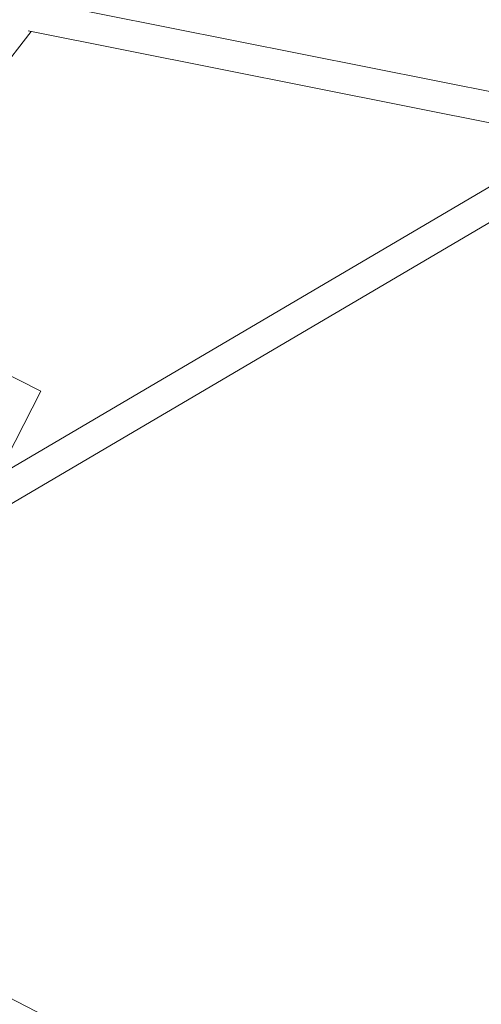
# Model space of a CAD drawing. Extents: x 5459245 to 5462690, y 5971016 to 5972523.
# Tile 84 of 136: x 5462451.299 to 5462451.538, y 5972212.181 to 5972212.692. Entities that reach past the tile are written whole.
import ezdxf

# ---------------------------------------------------------------- set-up
doc = ezdxf.new("R2010")
doc.units = 0
doc.layers.add('A_MAŁA ARCHITEKTURA', color=195, linetype='CONTINUOUS', lineweight=9)

# ---------------------------------------------------------------- blocks, each defined once
blk = doc.blocks.new('A$C43995eb0')
at = {"layer": 'A_MAŁA ARCHITEKTURA', "linetype": 'Continuous'}
for p, q in [((3380.14, -390.59), (3380.14, -1209.52)), ((3233.01, -992.67), (2841.27, -743.46)), ((2830.82, -758.79), (2913.06, -1049.05)), ((2834.96, -758.41), (3224.42, -1006.17)), ((2928.45, -1044.69), (2850.06, -768.02)), ((3175.09, -1090.27), (2927.99, -1043.07))]:
    blk.add_line(p, q, dxfattribs=at)
at = {"layer": 'A_MAŁA ARCHITEKTURA'}
for p, q in [((3092.12, -1481.29), (3092.12, -953.62)), ((3092.12, -953.62), (3692.12, -953.62))]:
    blk.add_line(p, q, dxfattribs=at)

msp = doc.modelspace()

# ---------------------------------------------------------------- block references
at = {"layer": 'A_MAŁA ARCHITEKTURA', "xscale": 0.001, "yscale": 0.001, "zscale": 0.001, "rotation": 242.9301705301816}
msp.add_blockref('A$C43995eb0', (5462453.5658, 5972214.81866), dxfattribs=at)

doc.saveas('drawing.dxf')
